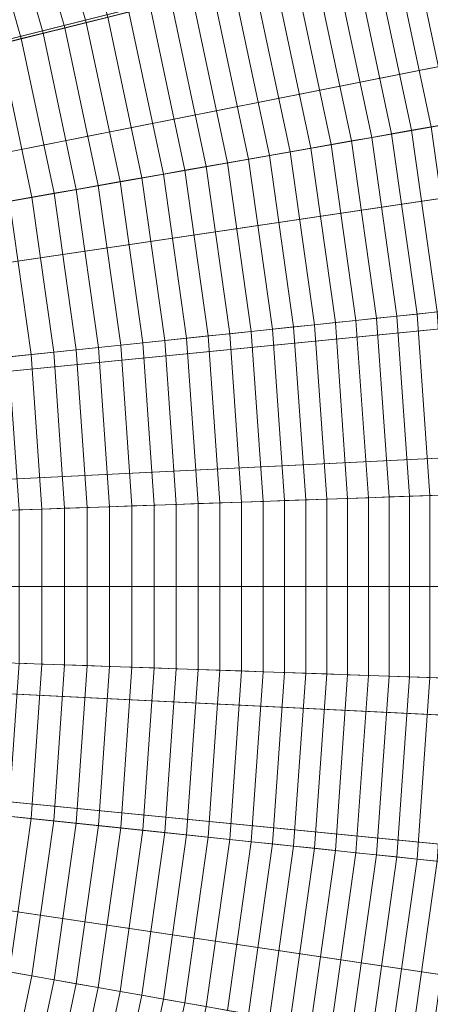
# Model space of a CAD drawing. Header units: centimetres. Extents: x -21.9 to 23.1, y -23 to 22.
# Tile 103 of 192: x 13.3 to 15.6, y -2.9 to 2.8. Entities that reach past the tile are written whole.
import ezdxf

# ---------------------------------------------------------------- set-up
doc = ezdxf.new("R2010")
doc.units = ezdxf.units.CM
doc.header["$LTSCALE"] = 2.54
doc.layers.add('Lucido design-1', color=7, linetype='Continuous')

# ---------------------------------------------------------------- blocks, each defined once
blk = doc.blocks.new('Gruppo-2-1')
at = {"color": 5, "linetype": 'Continuous', "lineweight": 9}
for points in [[(10.0933, 2.5802, -949.2271), (9.8546, 3.2361, -949.2271), (21.0763, 7.7699, -949.2271), (21.6039, 6.3202, -949.2271)], [(21.7213, 5.9023, -949.2271), (21.3809, 6.9317, -949.2271), (9.9669, 2.8477, -949.2271), (10.1205, 2.3832, -949.2271)], [(10.1205, 2.3832, -1010.9271), (9.9669, 2.8477, -1010.9271), (21.0053, 6.7973, -1010.9271), (21.3396, 5.7865, -1010.9271)], [(10.2857, 1.9092, -949.2271), (10.0933, 2.5802, -949.2271), (21.6039, 6.3202, -949.2271), (22.0292, 4.8372, -949.2271)], [(22.0106, 4.8574, -949.2271), (21.7213, 5.9023, -949.2271), (10.1205, 2.3832, -949.2271), (10.251, 1.9118, -949.2271)], [(10.251, 1.9118, -1010.9271), (10.1205, 2.3832, -1010.9271), (21.3396, 5.7865, -1010.9271), (21.6237, 4.7605, -1010.9271)], [(22.2478, 3.7994, -949.2271), (22.0106, 4.8574, -949.2271), (10.251, 1.9118, -949.2271), (10.358, 1.4344, -949.2271)], [(10.4308, 1.2265, -949.2271), (10.2857, 1.9092, -949.2271), (22.0292, 4.8372, -949.2271), (22.3499, 3.3281, -949.2271)], [(10.358, 1.4344, -1010.9271), (10.251, 1.9118, -1010.9271), (21.6237, 4.7605, -1010.9271), (21.8566, 3.7216, -1010.9271)], [(22.4329, 2.7312, -949.2271), (22.2478, 3.7994, -949.2271), (10.358, 1.4344, -949.2271), (10.4416, 0.9524, -949.2271)], [(10.4416, 0.9524, -1010.9271), (10.358, 1.4344, -1010.9271), (21.8566, 3.7216, -1010.9271), (22.0384, 2.6726, -1010.9271)], [(13.6404, 2.7456, -934.3637), (13.3815, 3.6485, -934.3637), (13.2596, 3.609, -934.4318), (13.5161, 2.7146, -934.4318)], [(13.7639, 2.7764, -934.2943), (13.5025, 3.6879, -934.2943), (13.3815, 3.6485, -934.3637), (13.6404, 2.7456, -934.3637)], [(13.5161, 2.7146, -934.4318), (13.2596, 3.609, -934.4318), (13.1371, 3.5692, -934.4984), (13.3911, 2.6835, -934.4984)], [(13.2654, 2.6521, -934.5635), (13.0139, 3.5291, -934.5635), (12.89, 3.4889, -934.6272), (13.139, 2.6206, -934.6272)], [(13.3911, 2.6835, -934.4984), (13.1371, 3.5692, -934.4984), (13.0139, 3.5291, -934.5635), (13.2654, 2.6521, -934.5635)], [(10.528, 0.5353, -949.2271), (10.4308, 1.2265, -949.2271), (22.3499, 3.3281, -949.2271), (22.5647, 1.8004, -949.2271)], [(15.8529, 2.1825, -932.9985), (15.6279, 3.2412, -932.9985), (15.5181, 3.2138, -933.0893), (15.7415, 2.1629, -933.0893)], [(15.6292, 2.1431, -933.1788), (15.4075, 3.1862, -933.1788), (15.2958, 3.1584, -933.2671), (15.5159, 2.1231, -933.2671)], [(15.7415, 2.1629, -933.0893), (15.5181, 3.2138, -933.0893), (15.4075, 3.1862, -933.1788), (15.6292, 2.1431, -933.1788)], [(15.4016, 2.103, -933.3541), (15.1832, 3.1303, -933.3541), (15.0697, 3.102, -933.4398), (15.2864, 2.0826, -933.4398)], [(15.5159, 2.1231, -933.2671), (15.2958, 3.1584, -933.2671), (15.1832, 3.1303, -933.3541), (15.4016, 2.103, -933.3541)], [(15.1703, 2.0622, -933.5242), (14.9553, 3.0735, -933.5242), (14.84, 3.0447, -933.6073), (15.0532, 2.0415, -933.6073)], [(15.2864, 2.0826, -933.4398), (15.0697, 3.102, -933.4398), (14.9553, 3.0735, -933.5242), (15.1703, 2.0622, -933.5242)], [(14.9353, 2.0207, -933.689), (14.7238, 3.0157, -933.689), (14.6067, 2.9866, -933.7694), (14.8164, 1.9998, -933.7694)], [(15.0532, 2.0415, -933.6073), (14.84, 3.0447, -933.6073), (14.7238, 3.0157, -933.689), (14.9353, 2.0207, -933.689)], [(14.6967, 1.9787, -933.8485), (14.4887, 2.9571, -933.8485), (14.3699, 2.9275, -933.9263), (14.5761, 1.9574, -933.9263)], [(14.8164, 1.9998, -933.7694), (14.6067, 2.9866, -933.7694), (14.4887, 2.9571, -933.8485), (14.6967, 1.9787, -933.8485)], [(14.5761, 1.9574, -933.9263), (14.3699, 2.9275, -933.9263), (14.2503, 2.8977, -934.0026), (14.4547, 1.936, -934.0026)], [(14.3325, 1.9145, -934.0776), (14.1299, 2.8677, -934.0776), (14.0087, 2.8375, -934.1512), (14.2095, 1.8928, -934.1512)], [(14.4547, 1.936, -934.0026), (14.2503, 2.8977, -934.0026), (14.1299, 2.8677, -934.0776), (14.3325, 1.9145, -934.0776)], [(14.0856, 1.8709, -934.2235), (13.8867, 2.807, -934.2235), (13.7639, 2.7764, -934.2943), (13.961, 1.8489, -934.2943)], [(14.2095, 1.8928, -934.1512), (14.0087, 2.8375, -934.1512), (13.8867, 2.807, -934.2235), (14.0856, 1.8709, -934.2235)], [(22.5657, 1.6551, -949.2271), (22.4329, 2.7312, -949.2271), (10.4416, 0.9524, -949.2271), (10.5015, 0.4669, -949.2271)], [(13.8357, 1.8268, -934.3637), (13.6404, 2.7456, -934.3637), (13.5161, 2.7146, -934.4318), (13.7095, 1.8046, -934.4318)], [(13.961, 1.8489, -934.2943), (13.7639, 2.7764, -934.2943), (13.6404, 2.7456, -934.3637), (13.8357, 1.8268, -934.3637)], [(10.5015, 0.4669, -1010.9271), (10.4416, 0.9524, -1010.9271), (22.0384, 2.6726, -1010.9271), (22.1688, 1.616, -1010.9271)], [(13.5827, 1.7822, -934.4984), (13.3911, 2.6835, -934.4984), (13.2654, 2.6521, -934.5635), (13.4551, 1.7597, -934.5635)], [(13.7095, 1.8046, -934.4318), (13.5161, 2.7146, -934.4318), (13.3911, 2.6835, -934.4984), (13.5827, 1.7822, -934.4984)], [(13.3268, 1.7371, -934.6272), (13.139, 2.6206, -934.6272), (13.0119, 2.5889, -934.6895), (13.1978, 1.7144, -934.6895)], [(13.4551, 1.7597, -934.5635), (13.2654, 2.6521, -934.5635), (13.139, 2.6206, -934.6272), (13.3268, 1.7371, -934.6272)], [(15.5478, 1.0629, -933.3541), (15.4016, 2.103, -933.3541), (15.2864, 2.0826, -933.4398), (15.4314, 1.0507, -933.4398)], [(15.6632, 1.075, -933.2671), (15.5159, 2.1231, -933.2671), (15.4016, 2.103, -933.3541), (15.5478, 1.0629, -933.3541)], [(15.7776, 1.087, -933.1788), (15.6292, 2.1431, -933.1788), (15.5159, 2.1231, -933.2671), (15.6632, 1.075, -933.2671)], [(15.3141, 1.0383, -933.5242), (15.1703, 2.0622, -933.5242), (15.0532, 2.0415, -933.6073), (15.1959, 1.0259, -933.6073)], [(15.4314, 1.0507, -933.4398), (15.2864, 2.0826, -933.4398), (15.1703, 2.0622, -933.5242), (15.3141, 1.0383, -933.5242)], [(14.9568, 1.0008, -933.7694), (14.8164, 1.9998, -933.7694), (14.6967, 1.9787, -933.8485), (14.8359, 0.9881, -933.8485)], [(15.0768, 1.0134, -933.689), (14.9353, 2.0207, -933.689), (14.8164, 1.9998, -933.7694), (14.9568, 1.0008, -933.7694)], [(15.1959, 1.0259, -933.6073), (15.0532, 2.0415, -933.6073), (14.9353, 2.0207, -933.689), (15.0768, 1.0134, -933.689)], [(14.5916, 0.9624, -934.0026), (14.4547, 1.936, -934.0026), (14.3325, 1.9145, -934.0776), (14.4681, 0.9494, -934.0776)], [(14.7142, 0.9753, -933.9263), (14.5761, 1.9574, -933.9263), (14.4547, 1.936, -934.0026), (14.5916, 0.9624, -934.0026)], [(14.8359, 0.9881, -933.8485), (14.6967, 1.9787, -933.8485), (14.5761, 1.9574, -933.9263), (14.7142, 0.9753, -933.9263)], [(14.3439, 0.9364, -934.1512), (14.2095, 1.8928, -934.1512), (14.0856, 1.8709, -934.2235), (14.2188, 0.9232, -934.2235)], [(14.4681, 0.9494, -934.0776), (14.3325, 1.9145, -934.0776), (14.2095, 1.8928, -934.1512), (14.3439, 0.9364, -934.1512)], [(13.9664, 0.8967, -934.3637), (13.8357, 1.8268, -934.3637), (13.7095, 1.8046, -934.4318), (13.839, 0.8833, -934.4318)], [(14.093, 0.91, -934.2943), (13.961, 1.8489, -934.2943), (13.8357, 1.8268, -934.3637), (13.9664, 0.8967, -934.3637)], [(14.2188, 0.9232, -934.2235), (14.0856, 1.8709, -934.2235), (13.961, 1.8489, -934.2943), (14.093, 0.91, -934.2943)], [(10.5767, -0.161, -949.2271), (10.528, 0.5353, -949.2271), (22.5647, 1.8004, -949.2271), (22.6723, 0.2614, -949.2271)], [(13.7109, 0.8698, -934.4984), (13.5827, 1.7822, -934.4984), (13.4551, 1.7597, -934.5635), (13.582, 0.8563, -934.5635)], [(13.839, 0.8833, -934.4318), (13.7095, 1.8046, -934.4318), (13.5827, 1.7822, -934.4984), (13.7109, 0.8698, -934.4984)], [(13.3223, 0.829, -934.6895), (13.1978, 1.7144, -934.6895), (13.0682, 1.6915, -934.7503), (13.1913, 0.8152, -934.7503)], [(13.4525, 0.8427, -934.6272), (13.3268, 1.7371, -934.6272), (13.1978, 1.7144, -934.6895), (13.3223, 0.829, -934.6895)], [(13.582, 0.8563, -934.5635), (13.4551, 1.7597, -934.5635), (13.3268, 1.7371, -934.6272), (13.4525, 0.8427, -934.6272)], [(22.6457, 0.5739, -949.2271), (22.5657, 1.6551, -949.2271), (10.5015, 0.4669, -949.2271), (10.5376, -0.021, -949.2271)], [(10.5376, -0.021, -1010.9271), (10.5015, 0.4669, -1010.9271), (22.1688, 1.616, -1010.9271), (22.2474, 0.5543, -1010.9271)], [(15.2675, 0.0028, -933.6073), (15.1959, 1.0259, -933.6073), (15.0768, 1.0134, -933.689), (15.1478, -0.0014, -933.689)], [(15.3863, 0.0069, -933.5242), (15.3141, 1.0383, -933.5242), (15.1959, 1.0259, -933.6073), (15.2675, 0.0028, -933.6073)], [(15.5041, 0.0111, -933.4398), (15.4314, 1.0507, -933.4398), (15.3141, 1.0383, -933.5242), (15.3863, 0.0069, -933.5242)], [(15.621, 0.0151, -933.3541), (15.5478, 1.0629, -933.3541), (15.4314, 1.0507, -933.4398), (15.5041, 0.0111, -933.4398)], [(15.737, 0.0192, -933.2671), (15.6632, 1.075, -933.2671), (15.5478, 1.0629, -933.3541), (15.621, 0.0151, -933.3541)], [(14.7834, -0.0141, -933.9263), (14.7142, 0.9753, -933.9263), (14.5916, 0.9624, -934.0026), (14.6602, -0.0184, -934.0026)], [(14.9057, -0.0098, -933.8485), (14.8359, 0.9881, -933.8485), (14.7142, 0.9753, -933.9263), (14.7834, -0.0141, -933.9263)], [(15.0272, -0.0056, -933.7694), (14.9568, 1.0008, -933.7694), (14.8359, 0.9881, -933.8485), (14.9057, -0.0098, -933.8485)], [(15.1478, -0.0014, -933.689), (15.0768, 1.0134, -933.689), (14.9568, 1.0008, -933.7694), (15.0272, -0.0056, -933.7694)], [(14.1591, -0.0359, -934.2943), (14.093, 0.91, -934.2943), (13.9664, 0.8967, -934.3637), (14.0319, -0.0403, -934.3637)], [(14.2856, -0.0315, -934.2235), (14.2188, 0.9232, -934.2235), (14.093, 0.91, -934.2943), (14.1591, -0.0359, -934.2943)], [(14.4113, -0.0271, -934.1512), (14.3439, 0.9364, -934.1512), (14.2188, 0.9232, -934.2235), (14.2856, -0.0315, -934.2235)], [(14.5361, -0.0227, -934.0776), (14.4681, 0.9494, -934.0776), (14.3439, 0.9364, -934.1512), (14.4113, -0.0271, -934.1512)], [(14.6602, -0.0184, -934.0026), (14.5916, 0.9624, -934.0026), (14.4681, 0.9494, -934.0776), (14.5361, -0.0227, -934.0776)], [(13.6457, -0.0538, -934.5635), (13.582, 0.8563, -934.5635), (13.4525, 0.8427, -934.6272), (13.5155, -0.0584, -934.6272)], [(13.7752, -0.0493, -934.4984), (13.7109, 0.8698, -934.4984), (13.582, 0.8563, -934.5635), (13.6457, -0.0538, -934.5635)], [(13.9039, -0.0448, -934.4318), (13.839, 0.8833, -934.4318), (13.7109, 0.8698, -934.4984), (13.7752, -0.0493, -934.4984)], [(14.0319, -0.0403, -934.3637), (13.9664, 0.8967, -934.3637), (13.839, 0.8833, -934.4318), (13.9039, -0.0448, -934.4318)], [(13.3846, -0.0629, -934.6895), (13.3223, 0.829, -934.6895), (13.1913, 0.8152, -934.7503), (13.2531, -0.0675, -934.7503)], [(13.5155, -0.0584, -934.6272), (13.4525, 0.8427, -934.6272), (13.3223, 0.829, -934.6895), (13.3846, -0.0629, -934.6895)], [(22.6728, -0.51, -949.2271), (22.6457, 0.5739, -949.2271), (10.5376, -0.021, -949.2271), (10.5498, -0.51, -949.2271)], [(10.5498, -0.51, -1010.9271), (10.5376, -0.021, -1010.9271), (22.2474, 0.5543, -1010.9271), (22.274, -0.51, -1010.9271)], [(10.5767, -0.859, -949.2271), (10.5767, -0.161, -949.2271), (22.6723, 0.2614, -949.2271), (22.6723, -1.2814, -949.2271)], [(15.2675, -1.0228, -933.6073), (15.2675, 0.0028, -933.6073), (15.1478, -0.0014, -933.689), (15.1478, -1.0186, -933.689)], [(15.3863, -1.0269, -933.5242), (15.3863, 0.0069, -933.5242), (15.2675, 0.0028, -933.6073), (15.2675, -1.0228, -933.6073)], [(15.5041, -1.0311, -933.4398), (15.5041, 0.0111, -933.4398), (15.3863, 0.0069, -933.5242), (15.3863, -1.0269, -933.5242)], [(15.621, -1.0351, -933.3541), (15.621, 0.0151, -933.3541), (15.5041, 0.0111, -933.4398), (15.5041, -1.0311, -933.4398)], [(15.737, -1.0392, -933.2671), (15.737, 0.0192, -933.2671), (15.621, 0.0151, -933.3541), (15.621, -1.0351, -933.3541)], [(13.6457, -0.9662, -934.5635), (13.6457, -0.0538, -934.5635), (13.5155, -0.0584, -934.6272), (13.5155, -0.9616, -934.6272)], [(13.7752, -0.9707, -934.4984), (13.7752, -0.0493, -934.4984), (13.6457, -0.0538, -934.5635), (13.6457, -0.9662, -934.5635)], [(13.9039, -0.9752, -934.4318), (13.9039, -0.0448, -934.4318), (13.7752, -0.0493, -934.4984), (13.7752, -0.9707, -934.4984)], [(14.0319, -0.9797, -934.3637), (14.0319, -0.0403, -934.3637), (13.9039, -0.0448, -934.4318), (13.9039, -0.9752, -934.4318)], [(14.1591, -0.9841, -934.2943), (14.1591, -0.0359, -934.2943), (14.0319, -0.0403, -934.3637), (14.0319, -0.9797, -934.3637)], [(14.2856, -0.9885, -934.2235), (14.2856, -0.0315, -934.2235), (14.1591, -0.0359, -934.2943), (14.1591, -0.9841, -934.2943)], [(14.4113, -0.9929, -934.1512), (14.4113, -0.0271, -934.1512), (14.2856, -0.0315, -934.2235), (14.2856, -0.9885, -934.2235)], [(14.5361, -0.9973, -934.0776), (14.5361, -0.0227, -934.0776), (14.4113, -0.0271, -934.1512), (14.4113, -0.9929, -934.1512)], [(14.6602, -1.0016, -934.0026), (14.6602, -0.0184, -934.0026), (14.5361, -0.0227, -934.0776), (14.5361, -0.9973, -934.0776)], [(14.7834, -1.0059, -933.9263), (14.7834, -0.0141, -933.9263), (14.6602, -0.0184, -934.0026), (14.6602, -1.0016, -934.0026)], [(14.9057, -1.0102, -933.8485), (14.9057, -0.0098, -933.8485), (14.7834, -0.0141, -933.9263), (14.7834, -1.0059, -933.9263)], [(15.0272, -1.0144, -933.7694), (15.0272, -0.0056, -933.7694), (14.9057, -0.0098, -933.8485), (14.9057, -1.0102, -933.8485)], [(15.1478, -1.0186, -933.689), (15.1478, -0.0014, -933.689), (15.0272, -0.0056, -933.7694), (15.0272, -1.0144, -933.7694)], [(13.3846, -0.9571, -934.6895), (13.3846, -0.0629, -934.6895), (13.2531, -0.0675, -934.7503), (13.2531, -0.9525, -934.7503)], [(13.5155, -0.9616, -934.6272), (13.5155, -0.0584, -934.6272), (13.3846, -0.0629, -934.6895), (13.3846, -0.9571, -934.6895)], [(10.5376, -0.999, -1010.9271), (10.5498, -0.51, -1010.9271), (22.274, -0.51, -1010.9271), (22.2474, -1.5743, -1010.9271)], [(22.6457, -1.5939, -949.2271), (22.6728, -0.51, -949.2271), (10.5498, -0.51, -949.2271), (10.5376, -0.999, -949.2271)], [(10.528, -1.5553, -949.2271), (10.5767, -0.859, -949.2271), (22.6723, -1.2814, -949.2271), (22.5647, -2.8204, -949.2271)], [(13.3223, -1.849, -934.6895), (13.3846, -0.9571, -934.6895), (13.2531, -0.9525, -934.7503), (13.1913, -1.8352, -934.7503)], [(13.4525, -1.8627, -934.6272), (13.5155, -0.9616, -934.6272), (13.3846, -0.9571, -934.6895), (13.3223, -1.849, -934.6895)], [(13.582, -1.8763, -934.5635), (13.6457, -0.9662, -934.5635), (13.5155, -0.9616, -934.6272), (13.4525, -1.8627, -934.6272)], [(10.5015, -1.4869, -1010.9271), (10.5376, -0.999, -1010.9271), (22.2474, -1.5743, -1010.9271), (22.1688, -2.636, -1010.9271)], [(22.5657, -2.6751, -949.2271), (22.6457, -1.5939, -949.2271), (10.5376, -0.999, -949.2271), (10.5015, -1.4869, -949.2271)], [(13.7109, -1.8898, -934.4984), (13.7752, -0.9707, -934.4984), (13.6457, -0.9662, -934.5635), (13.582, -1.8763, -934.5635)], [(13.839, -1.9033, -934.4318), (13.9039, -0.9752, -934.4318), (13.7752, -0.9707, -934.4984), (13.7109, -1.8898, -934.4984)], [(13.9664, -1.9167, -934.3637), (14.0319, -0.9797, -934.3637), (13.9039, -0.9752, -934.4318), (13.839, -1.9033, -934.4318)], [(14.093, -1.93, -934.2943), (14.1591, -0.9841, -934.2943), (14.0319, -0.9797, -934.3637), (13.9664, -1.9167, -934.3637)], [(14.2188, -1.9432, -934.2235), (14.2856, -0.9885, -934.2235), (14.1591, -0.9841, -934.2943), (14.093, -1.93, -934.2943)], [(14.3439, -1.9564, -934.1512), (14.4113, -0.9929, -934.1512), (14.2856, -0.9885, -934.2235), (14.2188, -1.9432, -934.2235)], [(14.4681, -1.9694, -934.0776), (14.5361, -0.9973, -934.0776), (14.4113, -0.9929, -934.1512), (14.3439, -1.9564, -934.1512)], [(14.5916, -1.9824, -934.0026), (14.6602, -1.0016, -934.0026), (14.5361, -0.9973, -934.0776), (14.4681, -1.9694, -934.0776)], [(14.7142, -1.9953, -933.9263), (14.7834, -1.0059, -933.9263), (14.6602, -1.0016, -934.0026), (14.5916, -1.9824, -934.0026)], [(14.8359, -2.0081, -933.8485), (14.9057, -1.0102, -933.8485), (14.7834, -1.0059, -933.9263), (14.7142, -1.9953, -933.9263)], [(14.9568, -2.0208, -933.7694), (15.0272, -1.0144, -933.7694), (14.9057, -1.0102, -933.8485), (14.8359, -2.0081, -933.8485)], [(15.0768, -2.0334, -933.689), (15.1478, -1.0186, -933.689), (15.0272, -1.0144, -933.7694), (14.9568, -2.0208, -933.7694)], [(15.1959, -2.0459, -933.6073), (15.2675, -1.0228, -933.6073), (15.1478, -1.0186, -933.689), (15.0768, -2.0334, -933.689)], [(15.3141, -2.0583, -933.5242), (15.3863, -1.0269, -933.5242), (15.2675, -1.0228, -933.6073), (15.1959, -2.0459, -933.6073)], [(15.4314, -2.0707, -933.4398), (15.5041, -1.0311, -933.4398), (15.3863, -1.0269, -933.5242), (15.3141, -2.0583, -933.5242)], [(15.5478, -2.0829, -933.3541), (15.621, -1.0351, -933.3541), (15.5041, -1.0311, -933.4398), (15.4314, -2.0707, -933.4398)], [(15.6632, -2.095, -933.2671), (15.737, -1.0392, -933.2671), (15.621, -1.0351, -933.3541), (15.5478, -2.0829, -933.3541)], [(10.4416, -1.9724, -1010.9271), (10.5015, -1.4869, -1010.9271), (22.1688, -2.636, -1010.9271), (22.0384, -3.6926, -1010.9271)], [(22.4329, -3.7512, -949.2271), (22.5657, -2.6751, -949.2271), (10.5015, -1.4869, -949.2271), (10.4416, -1.9724, -949.2271)], [(10.4308, -2.2465, -949.2271), (10.528, -1.5553, -949.2271), (22.5647, -2.8204, -949.2271), (22.3499, -4.3481, -949.2271)], [(13.1978, -2.7344, -934.6895), (13.3223, -1.849, -934.6895), (13.1913, -1.8352, -934.7503), (13.0682, -2.7115, -934.7503)], [(13.3268, -2.7571, -934.6272), (13.4525, -1.8627, -934.6272), (13.3223, -1.849, -934.6895), (13.1978, -2.7344, -934.6895)], [(13.4551, -2.7797, -934.5635), (13.582, -1.8763, -934.5635), (13.4525, -1.8627, -934.6272), (13.3268, -2.7571, -934.6272)], [(13.5827, -2.8022, -934.4984), (13.7109, -1.8898, -934.4984), (13.582, -1.8763, -934.5635), (13.4551, -2.7797, -934.5635)], [(13.7095, -2.8246, -934.4318), (13.839, -1.9033, -934.4318), (13.7109, -1.8898, -934.4984), (13.5827, -2.8022, -934.4984)], [(13.8357, -2.8468, -934.3637), (13.9664, -1.9167, -934.3637), (13.839, -1.9033, -934.4318), (13.7095, -2.8246, -934.4318)], [(13.961, -2.8689, -934.2943), (14.093, -1.93, -934.2943), (13.9664, -1.9167, -934.3637), (13.8357, -2.8468, -934.3637)], [(14.0856, -2.8909, -934.2235), (14.2188, -1.9432, -934.2235), (14.093, -1.93, -934.2943), (13.961, -2.8689, -934.2943)], [(10.358, -2.4544, -1010.9271), (10.4416, -1.9724, -1010.9271), (22.0384, -3.6926, -1010.9271), (21.8566, -4.7416, -1010.9271)], [(22.2478, -4.8194, -949.2271), (22.4329, -3.7512, -949.2271), (10.4416, -1.9724, -949.2271), (10.358, -2.4544, -949.2271)], [(14.2095, -2.9128, -934.1512), (14.3439, -1.9564, -934.1512), (14.2188, -1.9432, -934.2235), (14.0856, -2.8909, -934.2235)], [(14.3325, -2.9345, -934.0776), (14.4681, -1.9694, -934.0776), (14.3439, -1.9564, -934.1512), (14.2095, -2.9128, -934.1512)], [(14.4547, -2.956, -934.0026), (14.5916, -1.9824, -934.0026), (14.4681, -1.9694, -934.0776), (14.3325, -2.9345, -934.0776)], [(14.5761, -2.9774, -933.9263), (14.7142, -1.9953, -933.9263), (14.5916, -1.9824, -934.0026), (14.4547, -2.956, -934.0026)], [(14.6967, -2.9987, -933.8485), (14.8359, -2.0081, -933.8485), (14.7142, -1.9953, -933.9263), (14.5761, -2.9774, -933.9263)], [(14.8164, -3.0198, -933.7694), (14.9568, -2.0208, -933.7694), (14.8359, -2.0081, -933.8485), (14.6967, -2.9987, -933.8485)], [(14.9353, -3.0407, -933.689), (15.0768, -2.0334, -933.689), (14.9568, -2.0208, -933.7694), (14.8164, -3.0198, -933.7694)], [(15.0532, -3.0615, -933.6073), (15.1959, -2.0459, -933.6073), (15.0768, -2.0334, -933.689), (14.9353, -3.0407, -933.689)], [(15.1703, -3.0822, -933.5242), (15.3141, -2.0583, -933.5242), (15.1959, -2.0459, -933.6073), (15.0532, -3.0615, -933.6073)], [(15.2864, -3.1026, -933.4398), (15.4314, -2.0707, -933.4398), (15.3141, -2.0583, -933.5242), (15.1703, -3.0822, -933.5242)], [(15.4016, -3.123, -933.3541), (15.5478, -2.0829, -933.3541), (15.4314, -2.0707, -933.4398), (15.2864, -3.1026, -933.4398)], [(15.5159, -3.1431, -933.2671), (15.6632, -2.095, -933.2671), (15.5478, -2.0829, -933.3541), (15.4016, -3.123, -933.3541)], [(15.6292, -3.1631, -933.1788), (15.7776, -2.107, -933.1788), (15.6632, -2.095, -933.2671), (15.5159, -3.1431, -933.2671)], [(10.2857, -2.9292, -949.2271), (10.4308, -2.2465, -949.2271), (22.3499, -4.3481, -949.2271), (22.0292, -5.8572, -949.2271)], [(10.251, -2.9318, -1010.9271), (10.358, -2.4544, -1010.9271), (21.8566, -4.7416, -1010.9271), (21.6237, -5.7805, -1010.9271)], [(22.0106, -5.8774, -949.2271), (22.2478, -4.8194, -949.2271), (10.358, -2.4544, -949.2271), (10.251, -2.9318, -949.2271)], [(13.139, -3.6406, -934.6272), (13.3268, -2.7571, -934.6272), (13.1978, -2.7344, -934.6895), (13.0119, -3.6089, -934.6895)], [(13.2654, -3.6721, -934.5635), (13.4551, -2.7797, -934.5635), (13.3268, -2.7571, -934.6272), (13.139, -3.6406, -934.6272)], [(13.3911, -3.7035, -934.4984), (13.5827, -2.8022, -934.4984), (13.4551, -2.7797, -934.5635), (13.2654, -3.6721, -934.5635)], [(13.5161, -3.7346, -934.4318), (13.7095, -2.8246, -934.4318), (13.5827, -2.8022, -934.4984), (13.3911, -3.7035, -934.4984)], [(13.6404, -3.7656, -934.3637), (13.8357, -2.8468, -934.3637), (13.7095, -2.8246, -934.4318), (13.5161, -3.7346, -934.4318)], [(13.7639, -3.7964, -934.2943), (13.961, -2.8689, -934.2943), (13.8357, -2.8468, -934.3637), (13.6404, -3.7656, -934.3637)], [(13.8867, -3.827, -934.2235), (14.0856, -2.8909, -934.2235), (13.961, -2.8689, -934.2943), (13.7639, -3.7964, -934.2943)], [(14.0087, -3.8575, -934.1512), (14.2095, -2.9128, -934.1512), (14.0856, -2.8909, -934.2235), (13.8867, -3.827, -934.2235)], [(14.1299, -3.8877, -934.0776), (14.3325, -2.9345, -934.0776), (14.2095, -2.9128, -934.1512), (14.0087, -3.8575, -934.1512)]]:
    blk.add_3dface(points, dxfattribs=at)

msp = doc.modelspace()

# ---------------------------------------------------------------- block references
at = {"layer": 'Lucido design-1', "color": 5, "true_color": 0x0000ff}
msp.add_blockref('Gruppo-2-1', (0, 0), dxfattribs=at)

doc.saveas('drawing.dxf')
